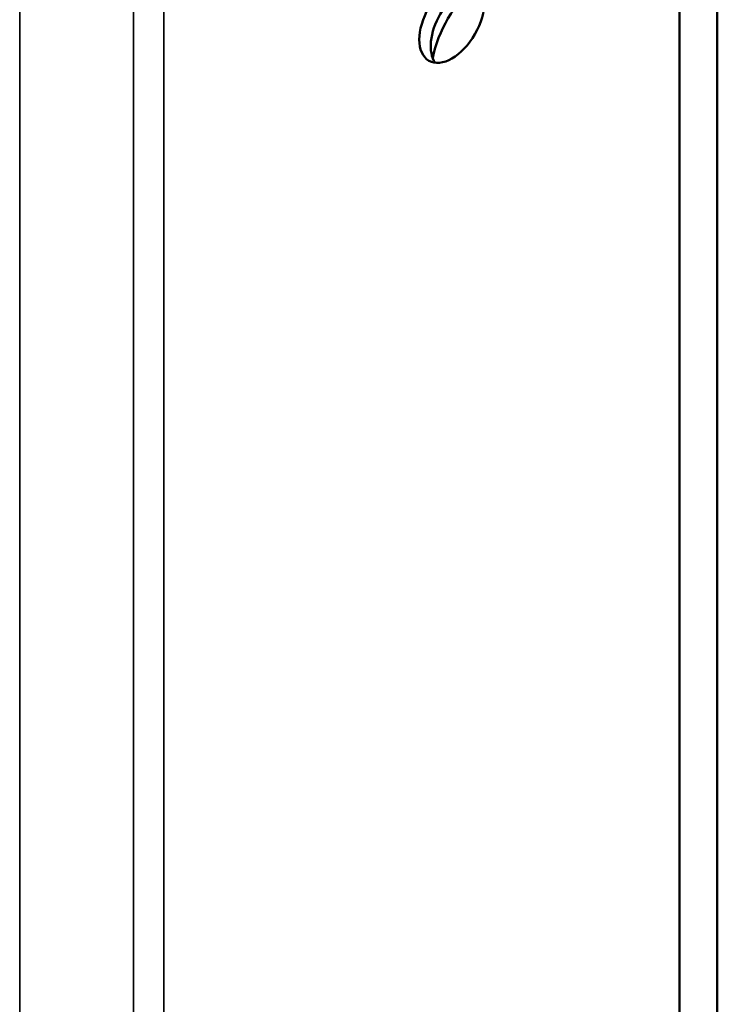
# Model space of a CAD drawing. Header units: millimetres. Extents: x 75 to 4764, y 75 to 3163.
# Tile 31 of 198: x 970 to 1002, y 804 to 850. Entities that reach past the tile are written whole.
import ezdxf

# ---------------------------------------------------------------- set-up
doc = ezdxf.new("R2010")
doc.units = ezdxf.units.MM
doc.header["$LTSCALE"] = 15
doc.layers.add('Visible (ISO)', color=7, linetype='Continuous', lineweight=50)
doc.layers.add('Visible Narrow (ISO)', color=7, linetype='Continuous', lineweight=35)

msp = doc.modelspace()

# ---------------------------------------------------------------- linework, layer by layer
at = {"layer": 'Visible (ISO)'}
for p, q in [((1000.58, 920.35), (1000.58, 774.398)), ((1002.348, 919.329), (1002.348, 773.377))]:
    msp.add_line(p, q, dxfattribs=at)
msp.add_ellipse((989.974, 850.027), major_axis=(1.075, 1.862), ratio=0.57735, dxfattribs=at)
for centre, major_axis, start_param, end_param in [((990.504, 849.721), (1.075, 1.862), 0.249238, 2.892355), ((991.741, 849.007), (-1.95, -3.377), 4.188245, 5.236533)]:
    msp.add_ellipse(centre, major_axis=major_axis, ratio=0.57735, start_param=start_param, end_param=end_param, dxfattribs=at)
at = {"layer": 'Visible Narrow (ISO)'}
for p, q in [((969.821, 759.497), (969.821, 913.614)), ((975.124, 910.552), (975.124, 756.435)), ((976.539, 910.552), (976.539, 756.435))]:
    msp.add_line(p, q, dxfattribs=at)

doc.saveas('drawing.dxf')
